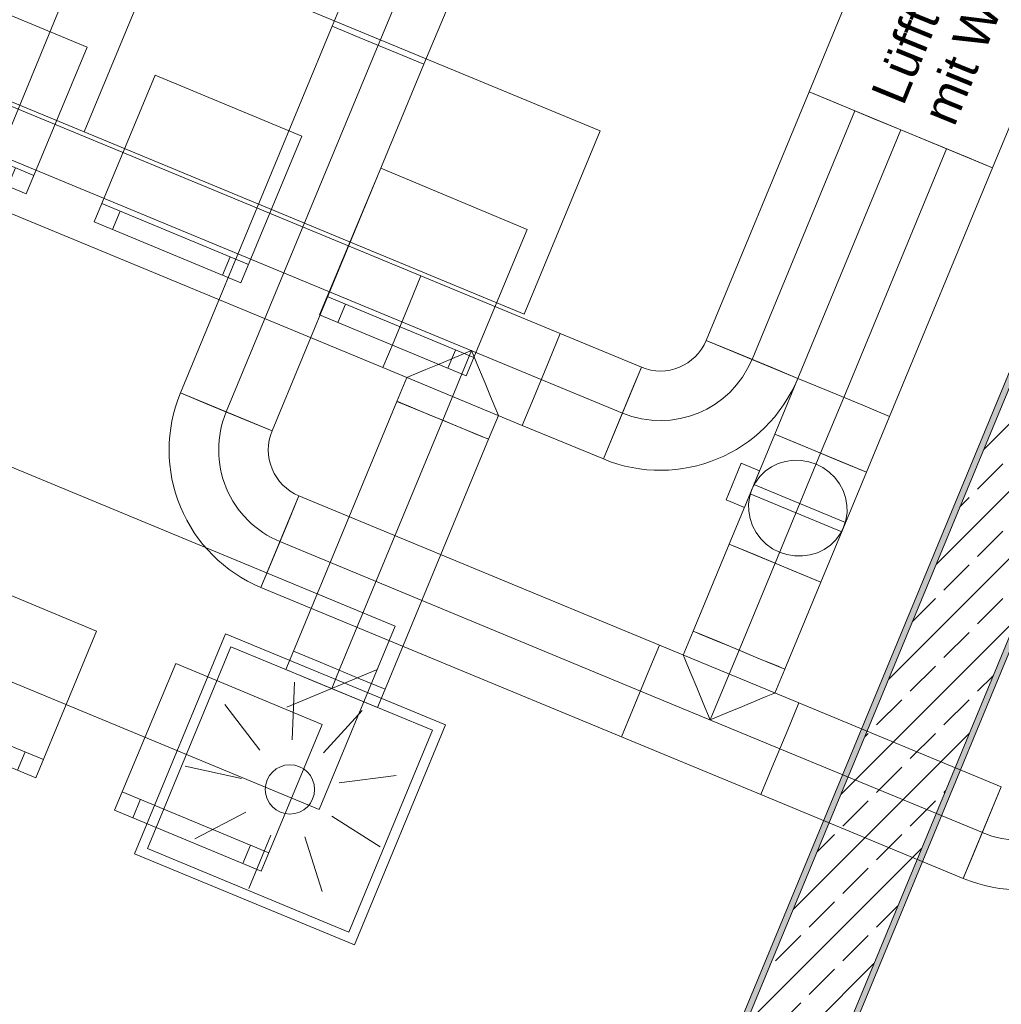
# Model space of a CAD drawing. Header units: metres. Extents: x -79 to 740, y -195 to 69.
# Tile 67 of 212: x 0.09 to 2.56, y -5.84 to -3.36. Entities that reach past the tile are written whole.
import ezdxf

# ---------------------------------------------------------------- set-up
doc = ezdxf.new("R2010")
doc.units = ezdxf.units.M
doc.header["$MEASUREMENT"] = 0
doc.linetypes.add('STRICHPUNKT2', pattern=[12.7, 6.35, -3.175, 0, -3.175])
for name, color, linetype in [('70 Lüftung', 7, 'Continuous'), ('95 Ausführungsplanung Bemaßung', 7, 'Continuous'), ('Neubau_10 Wand außen', 7, 'Continuous'), ('Neubau_50 Möblierung', 7, 'Continuous')]:
    doc.layers.add(name, color=color, linetype=linetype)
doc.styles.add('ERSTELLTER_STIL_2', font='ARIALN.TTF')
doc.styles.add('ERSTELLTER_STIL_3', font='arial.ttf')
doc.dimstyles.new('ERSTELLTER_STIL__4', dxfattribs={"dimtxt": 0.125, "dimasz": 0.095143, "dimexe": 0.18, "dimexo": 0.0625, "dimgap": 0, "dimtad": 1, "dimzin": 0, "dimdsep": 46, "dimtxsty": 'ERSTELLTER_STIL_2', "dimblk": 'ARROWHEAD_6', "dimblk1": 'ARROWHEAD_6', "dimblk2": 'ARROWHEAD_6', "dimcen": 0.09, "dimse1": 1, "dimse2": 1, "dimclrd": 7, "dimclre": 7, "dimclrt": 7, "dimazin": 0, "dimtfac": 1, "dimtdec": 4, "dimtmove": 0, "dimatfit": 3, "dimfxl": 1, "dimtolj": 1, "dimtzin": 0, "dimarcsym": 0})
doc.dimstyles.new('ERSTELLTER_STIL__9', dxfattribs={"dimtxt": 0.175, "dimasz": 0.095143, "dimexe": 0.18, "dimexo": 0.0625, "dimgap": 0, "dimtad": 1, "dimzin": 0, "dimdsep": 46, "dimtxsty": 'ERSTELLTER_STIL_2', "dimblk": 'ARROWHEAD_6', "dimblk1": 'ARROWHEAD_6', "dimblk2": 'ARROWHEAD_6', "dimcen": 0.09, "dimse1": 1, "dimse2": 1, "dimclrd": 7, "dimclre": 7, "dimclrt": 7, "dimazin": 0, "dimtfac": 1, "dimtdec": 4, "dimtmove": 0, "dimatfit": 3, "dimfxl": 1, "dimtolj": 1, "dimtzin": 0, "dimarcsym": 0})
pattern_1 = [(45, (0, 0), (-0.01767767, 0.01767767), [0, -0.025])]

# ---------------------------------------------------------------- blocks, each defined once
blk = doc.blocks.new('Stuhl 02 27[75]_1', base_point=(0.2597, -3.426))
at = {"layer": 'Neubau_50 Möblierung', "color": 8, "linetype": 'Continuous', "lineweight": 18}
for p, q in [((0.1251, -3.749), (-0.2441, -3.5951)), ((-0.198, -3.6143), (-0.2172, -3.6605)), ((0.0789, -3.7298), (0.0597, -3.7759))]:
    blk.add_line(p, q, dxfattribs=at)
at = {"layer": 'Neubau_50 Möblierung', "color": 8, "linetype": 'Continuous', "lineweight": 18, "flags": 128}
blk.add_lwpolyline([(0.2597, -3.426), (-0.1095, -3.2721), (-0.2634, -3.6413), (0.1058, -3.7952)], close=True, dxfattribs=at)
blk = doc.blocks.new('Stuhl 02 27[77]_1', base_point=(1.3684, -3.8852))
at = {"layer": 'Neubau_50 Möblierung', "color": 8, "linetype": 'Continuous', "lineweight": 18}
for p, q in [((1.2337, -4.2082), (0.8645, -4.0543)), ((0.9107, -4.0736), (0.8914, -4.1197)), ((1.1876, -4.189), (1.1683, -4.2351))]:
    blk.add_line(p, q, dxfattribs=at)
at = {"layer": 'Neubau_50 Möblierung', "color": 8, "linetype": 'Continuous', "lineweight": 18, "flags": 128}
blk.add_lwpolyline([(1.3684, -3.8852), (0.9992, -3.7313), (0.8453, -4.1005), (1.2145, -4.2544)], close=True, dxfattribs=at)
blk = doc.blocks.new('Stuhl 02 27[78]_1', base_point=(0.8002, -3.6501))
at = {"layer": 'Neubau_50 Möblierung', "color": 8, "linetype": 'Continuous', "lineweight": 18}
for p, q in [((0.6658, -3.9733), (0.2964, -3.8198)), ((0.3426, -3.839), (0.3234, -3.8851)), ((0.6196, -3.9541), (0.6004, -4.0003))]:
    blk.add_line(p, q, dxfattribs=at)
at = {"layer": 'Neubau_50 Möblierung', "color": 8, "linetype": 'Continuous', "lineweight": 18, "flags": 128}
blk.add_lwpolyline([(0.8002, -3.6501), (0.4308, -3.4966), (0.2773, -3.8659), (0.6466, -4.0195)], close=True, dxfattribs=at)
blk = doc.blocks.new('Stuhl 02 27[83]_1', base_point=(0.8518, -5.1324))
at = {"layer": 'Neubau_50 Möblierung', "color": 8, "linetype": 'Continuous', "lineweight": 18}
for p, q in [((0.7171, -5.4555), (0.3479, -5.3016)), ((0.3941, -5.3208), (0.3748, -5.367)), ((0.671, -5.4362), (0.6517, -5.4824))]:
    blk.add_line(p, q, dxfattribs=at)
at = {"layer": 'Neubau_50 Möblierung', "color": 8, "linetype": 'Continuous', "lineweight": 18, "flags": 128}
blk.add_lwpolyline([(0.8518, -5.1324), (0.4826, -4.9785), (0.3287, -5.3477), (0.6979, -5.5016)], close=True, dxfattribs=at)
blk = doc.blocks.new('Stuhl 02 27[84]_1', base_point=(0.2835, -4.8974))
at = {"layer": 'Neubau_50 Möblierung', "color": 8, "linetype": 'Continuous', "lineweight": 18}
for p, q in [((0.1492, -5.2206), (-0.2202, -5.067)), ((-0.174, -5.0862), (-0.1932, -5.1324)), ((0.103, -5.2014), (0.0838, -5.2475))]:
    blk.add_line(p, q, dxfattribs=at)
at = {"layer": 'Neubau_50 Möblierung', "color": 8, "linetype": 'Continuous', "lineweight": 18, "flags": 128}
blk.add_lwpolyline([(0.2835, -4.8974), (-0.0858, -4.7438), (-0.2394, -5.1132), (0.13, -5.2667)], close=True, dxfattribs=at)
blk = doc.blocks.new('Schultisch 27[205]_1', base_point=(0.4434, -3.1779))
at = {"layer": 'Neubau_50 Möblierung', "color": 8, "linetype": 'Continuous', "lineweight": 18, "flags": 128}
blk.add_lwpolyline([(0.4434, -3.1779), (-0.6653, -2.7187), (-0.8566, -3.1806), (0.252, -3.6398)], close=True, dxfattribs=at)
blk = doc.blocks.new('Schultisch 27[206]_1', base_point=(1.552, -3.6371))
at = {"layer": 'Neubau_50 Möblierung', "color": 8, "linetype": 'Continuous', "lineweight": 18, "flags": 128}
blk.add_lwpolyline([(1.552, -3.6371), (0.4434, -3.1779), (0.252, -3.6398), (1.3607, -4.099)], close=True, dxfattribs=at)
blk = doc.blocks.new('Schultisch 27[209]_1', base_point=(1.0354, -4.8843))
at = {"layer": 'Neubau_50 Möblierung', "color": 8, "linetype": 'Continuous', "lineweight": 18, "flags": 128}
blk.add_lwpolyline([(1.0354, -4.8843), (-0.0732, -4.4251), (-0.2646, -4.8871), (0.8441, -5.3463)], close=True, dxfattribs=at)
blk = doc.blocks.new('Schultisch 27[212]_1', base_point=(0.5188, -6.1316))
at = {"layer": 'Neubau_50 Möblierung', "color": 8, "linetype": 'Continuous', "lineweight": 18, "flags": 128}
blk.add_lwpolyline([(0.5188, -6.1316), (-0.5899, -5.6724), (-0.7812, -6.1343), (0.3275, -6.5935)], close=True, dxfattribs=at)
blk = doc.blocks.new('*D660')
at = {"layer": '95 Ausführungsplanung Bemaßung', "color": 7, "linetype": 'Continuous', "lineweight": 9}
for p, q in [((-8.1158, -6.9947), (-8.0439, -6.8212)), ((-8.1492, -6.8792), (-8.0798, -6.908)), ((-8.0144, -6.8809), (-8.1453, -6.9351)), ((-8.0798, -6.908), (8.1315, -13.6229)), ((8.0955, -13.7097), (8.1674, -13.5362)), ((8.066, -13.65), (8.1969, -13.5958)), ((8.1315, -13.6229), (8.2009, -13.6517))]:
    blk.add_line(p, q, dxfattribs=at)
at = {"layer": '95 Ausführungsplanung Bemaßung', "color": 7, "lineweight": 9, "insert": (-0.2449, -10.1595), "char_height": 0.175, "attachment_point": 7, "rotation": 337.5, "style": 'ERSTELLTER_STIL_2'}
blk.add_mtext('\\A1;{\\pql;\\fArial Narrow|b0|i0|c0|p0;\\W1.000000;17,54\\fArial Narrow|b0|i0|c0|p0;\\W1.000000;\\A1{\\H.66x;\\S5^  ;}}', dxfattribs=at)
blk = doc.blocks.new('ARROWHEAD_6')
at = {"color": 0, "linetype": 'Continuous', "lineweight": 0}
for p, q in [((-0.5, -0.5), (0.5, 0.5)), ((0, 0), (-1, 0))]:
    blk.add_line(p, q, dxfattribs=at)
blk = doc.blocks.new('*D679')
at = {"layer": '95 Ausführungsplanung Bemaßung', "color": 7, "linetype": 'Continuous', "lineweight": 9}
for p, q in [((-7.9627, -6.6252), (-7.8908, -6.4517)), ((-7.9962, -6.5097), (-7.9268, -6.5384)), ((-7.8613, -6.5113), (-7.9922, -6.5655)), ((-7.9268, -6.5384), (-7.6986, -6.6329)), ((-7.7345, -6.7197), (-7.6626, -6.5462)), ((-7.6331, -6.6058), (-7.764, -6.66)), ((-7.6986, -6.6329), (8.0563, -13.1588))]:
    blk.add_line(p, q, dxfattribs=at)
at = {"layer": '95 Ausführungsplanung Bemaßung', "color": 7, "lineweight": 9, "insert": (-8.2395, -6.3794), "char_height": 0.175, "attachment_point": 7, "rotation": 337.5, "style": 'ERSTELLTER_STIL_2'}
blk.add_mtext('\\A1;{\\pql;\\fArial Narrow|b0|i0|c0|p0;\\W1.000000;24\\fArial Narrow|b0|i0|c0|p0;\\W1.000000;\\A1{\\H.66x;\\S5^  ;}}', dxfattribs=at)
blk = doc.blocks.new('*D680')
at = {"layer": '95 Ausführungsplanung Bemaßung', "color": 7, "linetype": 'Continuous', "lineweight": 9}
for p, q in [((-7.6331, -6.6058), (-7.764, -6.66)), ((-7.6986, -6.6329), (8.0563, -13.1588)), ((8.0204, -13.2456), (8.0923, -13.0721)), ((8.1218, -13.1317), (7.9909, -13.1859))]:
    blk.add_line(p, q, dxfattribs=at)
at = {"layer": '95 Ausführungsplanung Bemaßung', "color": 7, "lineweight": 9, "char_height": 0.175, "attachment_point": 7, "rotation": 337.5, "style": 'ERSTELLTER_STIL_2'}
for s, insert in [('\\A1;{\\pql;\\fArial Narrow|b0|i0|c0|p0;\\W1.000000;17,05\\fArial Narrow|b0|i0|c0|p0;\\W1.000000;\\A1{\\H.66x;\\S5^  ;}}', (-0.0919, -9.7899)), ('\\A1;{\\pql;\\fArial Narrow|b0|i0|c0|p0;\\W1.000000;24\\fArial Narrow|b0|i0|c0|p0;\\W1.000000;\\A1{\\H.66x;\\S5^  ;}}', (7.7436, -12.9998))]:
    blk.add_mtext(s, dxfattribs=dict(at, insert=insert))
blk = doc.blocks.new('*D685')
at = {"layer": '95 Ausführungsplanung Bemaßung', "color": 7, "linetype": 'Continuous', "lineweight": 9}
for p, q in [((10.4947, -11.712), (14.3782, -2.3365)), ((10.4676, -11.6466), (10.5218, -11.7774)), ((10.5815, -11.7479), (10.408, -11.6761)), ((10.404, -11.9309), (10.4947, -11.712)), ((10.3769, -11.8655), (10.4311, -11.9964))]:
    blk.add_line(p, q, dxfattribs=at)
blk = doc.blocks.new('*D691')
at = {"layer": '95 Ausführungsplanung Bemaßung', "color": 7, "linetype": 'Continuous', "lineweight": 9}
for p, q in [((11.039, -9.3527), (12.9563, -4.724)), ((11.0119, -9.2873), (11.0661, -9.4181)), ((11.1258, -9.3886), (10.9523, -9.3168)), ((10.0345, -11.7779), (11.039, -9.3527)), ((10.0074, -11.7124), (10.0616, -11.8433))]:
    blk.add_line(p, q, dxfattribs=at)
at = {"layer": '95 Ausführungsplanung Bemaßung', "color": 7, "lineweight": 9, "char_height": 0.175, "attachment_point": 7, "rotation": 67.5, "style": 'ERSTELLTER_STIL_2'}
for s, insert in [('\\A1;{\\pql;\\fArial Narrow|b0|i0|c0|p0;\\W1.000000;2,62\\fArial Narrow|b0|i0|c0|p0;\\W1.000000;\\A1{\\H.66x;\\S5^  ;}}', (10.4524, -10.784)), ('\\A1;{\\pql;\\fArial Narrow|b0|i0|c0|p0;\\W1.000000;24}', (10.0213, -11.7182))]:
    blk.add_mtext(s, dxfattribs=dict(at, insert=insert))
blk = doc.blocks.new('*D700')
at = {"layer": '95 Ausführungsplanung Bemaßung', "color": 7, "linetype": 'Continuous', "lineweight": 9}
for p, q in [((-8.9035, -4.1933), (-8.8117, -3.9715)), ((-8.9306, -4.1278), (-8.8764, -4.2587)), ((-8.8168, -4.2292), (-8.9903, -4.1573)), ((-8.998, -4.4215), (-8.9035, -4.1933)), ((-9.0251, -4.356), (-8.9709, -4.4869)), ((-8.9113, -4.4574), (-9.0848, -4.3855)), ((-9.0268, -4.4909), (-8.998, -4.4215))]:
    blk.add_line(p, q, dxfattribs=at)
at = {"layer": '95 Ausführungsplanung Bemaßung', "color": 7, "lineweight": 9, "insert": (-9.1571, -4.7342), "char_height": 0.175, "attachment_point": 7, "rotation": 67.5, "style": 'ERSTELLTER_STIL_2'}
blk.add_mtext('\\A1;{\\pql;\\fArial Narrow|b0|i0|c0|p0;\\W1.000000;24\\fArial Narrow|b0|i0|c0|p0;\\W1.000000;\\A1{\\H.66x;\\S5^  ;}}', dxfattribs=at)
blk = doc.blocks.new('*D701')
at = {"layer": '95 Ausführungsplanung Bemaßung', "color": 7, "linetype": 'Continuous', "lineweight": 9}
for p, q in [((-8.8117, -3.9715), (-4.9225, 5.4179)), ((-8.8388, -3.9061), (-8.7846, -4.037)), ((-8.7249, -4.0075), (-8.8984, -3.9356)), ((-8.9035, -4.1933), (-8.8117, -3.9715)), ((-8.9306, -4.1278), (-8.8764, -4.2587))]:
    blk.add_line(p, q, dxfattribs=at)
blk = doc.blocks.new('*D702')
at = {"layer": '95 Ausführungsplanung Bemaßung', "color": 7, "linetype": 'Continuous', "lineweight": 9}
for p, q in [((-4.9225, 5.4179), (-4.8375, 5.623)), ((-4.9496, 5.4833), (-4.8954, 5.3524)), ((-8.8117, -3.9715), (-4.9225, 5.4179)), ((-8.8388, -3.9061), (-8.7846, -4.037))]:
    blk.add_line(p, q, dxfattribs=at)
at = {"layer": '95 Ausführungsplanung Bemaßung', "color": 7, "lineweight": 9, "char_height": 0.175, "attachment_point": 7, "rotation": 67.5, "style": 'ERSTELLTER_STIL_2'}
for s, insert in [('\\A1;{\\pql;\\fArial Narrow|b0|i0|c0|p0;\\W1.000000;22}', (-5.0602, 5.1768)), ('\\A1;{\\pql;\\fArial Narrow|b0|i0|c0|p0;\\W1.000000;10,16\\fArial Narrow|b0|i0|c0|p0;\\W1.000000;\\A1{\\H.66x;\\S5^  ;}}', (-6.973, 0.4524)), ('\\A1;{\\pql;\\fArial Narrow|b0|i0|c0|p0;\\W1.000000;24}', (-8.8249, -3.9119))]:
    blk.add_mtext(s, dxfattribs=dict(at, insert=insert))
blk = doc.blocks.new('*D713')
at = {"layer": '95 Ausführungsplanung Bemaßung', "color": 7, "linetype": 'Continuous', "lineweight": 9}
for p, q in [((-8.534, -4.3463), (-8.4421, -4.1246)), ((-8.5611, -4.2809), (-8.5069, -4.4118)), ((-8.4472, -4.3823), (-8.6207, -4.3104)), ((-8.6285, -4.5745), (-8.534, -4.3463)), ((-8.6556, -4.5091), (-8.6014, -4.64)), ((-8.5418, -4.6105), (-8.7152, -4.5386)), ((-8.6572, -4.6439), (-8.6285, -4.5745))]:
    blk.add_line(p, q, dxfattribs=at)
at = {"layer": '95 Ausführungsplanung Bemaßung', "color": 7, "lineweight": 9, "insert": (-8.7876, -4.8872), "char_height": 0.175, "attachment_point": 7, "rotation": 67.5, "style": 'ERSTELLTER_STIL_2'}
blk.add_mtext('\\A1;{\\pql;\\fArial Narrow|b0|i0|c0|p0;\\W1.000000;24\\fArial Narrow|b0|i0|c0|p0;\\W1.000000;\\A1{\\H.66x;\\S5^  ;}}', dxfattribs=at)
blk = doc.blocks.new('*D714')
at = {"layer": '95 Ausführungsplanung Bemaßung', "color": 7, "linetype": 'Continuous', "lineweight": 9}
for p, q in [((-8.4692, -4.0592), (-8.415, -4.19)), ((-8.534, -4.3463), (-8.4421, -4.1246)), ((-8.5611, -4.2809), (-8.5069, -4.4118))]:
    blk.add_line(p, q, dxfattribs=at)
blk = doc.blocks.new('*D715')
at = {"layer": '95 Ausführungsplanung Bemaßung', "color": 7, "linetype": 'Continuous', "lineweight": 9}
for p, q in [((-7.4647, -1.634), (-7.4105, -1.7648)), ((-8.4421, -4.1246), (-7.4376, -1.6994)), ((-8.4692, -4.0592), (-8.415, -4.19)), ((-8.3554, -4.1605), (-8.5289, -4.0887)), ((-8.534, -4.3463), (-8.4421, -4.1246))]:
    blk.add_line(p, q, dxfattribs=at)
at = {"layer": '95 Ausführungsplanung Bemaßung', "color": 7, "lineweight": 9, "char_height": 0.175, "attachment_point": 7, "rotation": 67.5, "style": 'ERSTELLTER_STIL_2'}
for s, insert in [('\\A1;{\\pql;\\fArial Narrow|b0|i0|c0|p0;\\W1.000000;2,62\\fArial Narrow|b0|i0|c0|p0;\\W1.000000;\\A1{\\H.66x;\\S5^  ;}}', (-8.0243, -3.1307)), ('\\A1;{\\pql;\\fArial Narrow|b0|i0|c0|p0;\\W1.000000;24}', (-8.4553, -4.0649))]:
    blk.add_mtext(s, dxfattribs=dict(at, insert=insert))
blk = doc.blocks.new('*D772')
at = {"layer": '95 Ausführungsplanung Bemaßung', "color": 7, "linetype": 'Continuous', "lineweight": 9}
for p, q in [((2.8133, 26.0534), (2.7591, 26.1842)), ((2.7862, 26.1188), (2.815, 26.1882)), ((2.873, 26.0829), (2.6995, 26.1548)), ((-9.7372, -4.1153), (2.7862, 26.1188)), ((-9.7643, -4.0499), (-9.7101, -4.1807)), ((-9.6504, -4.1512), (-9.8239, -4.0794)), ((-9.7659, -4.1847), (-9.7372, -4.1153))]:
    blk.add_line(p, q, dxfattribs=at)
at = {"layer": '95 Ausführungsplanung Bemaßung', "color": 7, "lineweight": 9, "insert": (-3.5814, 10.731), "char_height": 0.175, "attachment_point": 7, "rotation": 67.5, "style": 'ERSTELLTER_STIL_2'}
blk.add_mtext('\\A1;{\\pql;\\fArial Narrow|b0|i0|c0|p0;\\W1.000000;32,72\\fArial Narrow|b0|i0|c0|p0;\\W1.000000;\\A1{\\H.66x;\\S5^  ;}}', dxfattribs=at)
blk = doc.blocks.new('*D816')
at = {"layer": '95 Ausführungsplanung Bemaßung', "color": 7, "linetype": 'Continuous', "lineweight": 9}
for p, q in [((-5.2883, -4.7992), (-5.4191, -4.8534)), ((-5.3537, -4.8263), (-5.132, -4.9181)), ((-5.1679, -5.0048), (-5.096, -4.8314)), ((-5.0665, -4.891), (-5.1974, -4.9452)), ((-5.132, -4.9181), (1.2289, -7.5529))]:
    blk.add_line(p, q, dxfattribs=at)
blk = doc.blocks.new('*D817')
at = {"layer": '95 Ausführungsplanung Bemaßung', "color": 7, "linetype": 'Continuous', "lineweight": 9}
for p, q in [((-5.0665, -4.891), (-5.1974, -4.9452)), ((-5.132, -4.9181), (1.2289, -7.5529)), ((1.2944, -7.5258), (1.1635, -7.58)), ((1.2289, -7.5529), (1.4507, -7.6447))]:
    blk.add_line(p, q, dxfattribs=at)
at = {"layer": '95 Ausführungsplanung Bemaßung', "color": 7, "lineweight": 9, "char_height": 0.125, "attachment_point": 7, "rotation": 337.5, "style": 'ERSTELLTER_STIL_2'}
for s, insert in [('\\A1;{\\pql;\\fArial Narrow|b0|i0|c0|p0;\\W1.000000;6,88\\fArial Narrow|b0|i0|c0|p0;\\W1.000000;\\A1{\\H.66x;\\S5^  ;}}', (-2.1077, -6.1752)), ('\\A1;{\\pql;\\fArial Narrow|b0|i0|c0|p0;\\W1.000000;24}', (1.0435, -7.449))]:
    blk.add_mtext(s, dxfattribs=dict(at, insert=insert))
blk = doc.blocks.new('*D818')
at = {"layer": '95 Ausführungsplanung Bemaßung', "color": 7, "linetype": 'Continuous', "lineweight": 9}
for p, q in [((-5.132, -4.9181), (1.2289, -7.5529)), ((1.193, -7.6396), (1.2649, -7.4661)), ((1.2944, -7.5258), (1.1635, -7.58)), ((1.2289, -7.5529), (1.4507, -7.6447)), ((1.4147, -7.7315), (1.4866, -7.558)), ((1.5161, -7.6176), (1.3853, -7.6718)), ((1.4507, -7.6447), (7.8116, -10.2795))]:
    blk.add_line(p, q, dxfattribs=at)
blk = doc.blocks.new('*D819')
at = {"layer": '95 Ausführungsplanung Bemaßung', "color": 7, "linetype": 'Continuous', "lineweight": 9}
for p, q in [((1.5161, -7.6176), (1.3853, -7.6718)), ((1.4507, -7.6447), (7.8116, -10.2795)), ((7.877, -10.2524), (7.7462, -10.3066))]:
    blk.add_line(p, q, dxfattribs=at)
at = {"layer": '95 Ausführungsplanung Bemaßung', "color": 7, "lineweight": 9, "char_height": 0.125, "attachment_point": 7, "rotation": 337.5, "style": 'ERSTELLTER_STIL_2'}
for s, insert in [('\\A1;{\\pql;\\fArial Narrow|b0|i0|c0|p0;\\W1.000000;6,88\\fArial Narrow|b0|i0|c0|p0;\\W1.000000;\\A1{\\H.66x;\\S5^  ;}}', (4.4749, -8.9018)), ('\\A1;{\\pql;\\fArial Narrow|b0|i0|c0|p0;\\W1.000000;24}', (7.6262, -10.1756))]:
    blk.add_mtext(s, dxfattribs=dict(at, insert=insert))
blk = doc.blocks.new('*D835')
at = {"layer": '95 Ausführungsplanung Bemaßung', "color": 7, "linetype": 'Continuous', "lineweight": 9}
for p, q in [((6.5781, 1.1), (6.5239, 1.2309)), ((6.551, 1.1655), (6.4592, 0.9437)), ((6.4863, 0.8783), (6.4321, 1.0092)), ((6.3724, 0.9797), (6.5459, 0.9078)), ((6.4592, 0.9437), (2.485, -8.6508))]:
    blk.add_line(p, q, dxfattribs=at)
blk = doc.blocks.new('*D836')
at = {"layer": '95 Ausführungsplanung Bemaßung', "color": 7, "linetype": 'Continuous', "lineweight": 9}
for p, q in [((6.4863, 0.8783), (6.4321, 1.0092)), ((6.4592, 0.9437), (2.485, -8.6508)), ((2.5121, -8.7162), (2.4579, -8.5853))]:
    blk.add_line(p, q, dxfattribs=at)
at = {"layer": '95 Ausführungsplanung Bemaßung', "color": 7, "lineweight": 9, "char_height": 0.125, "attachment_point": 7, "rotation": 67.5, "style": 'ERSTELLTER_STIL_2'}
for s, insert in [('\\A1;{\\pql;\\fArial Narrow|b0|i0|c0|p0;\\W1.000000;10,38\\fArial Narrow|b0|i0|c0|p0;\\W1.000000;\\A1{\\H.66x;\\S5^  ;}}', (4.3964, -4.0469)), ('\\A1;{\\pql;\\fArial Narrow|b0|i0|c0|p0;\\W1.000000;24}', (2.4811, -8.5949))]:
    blk.add_mtext(s, dxfattribs=dict(at, insert=insert))
blk = doc.blocks.new('*D837')
at = {"layer": '95 Ausführungsplanung Bemaßung', "color": 7, "linetype": 'Continuous', "lineweight": 9}
for p, q in [((6.4592, 0.9437), (2.485, -8.6508)), ((2.5121, -8.7162), (2.4579, -8.5853)), ((2.3983, -8.6148), (2.5717, -8.6867)), ((2.485, -8.6508), (2.3932, -8.8725)), ((2.4203, -8.9379), (2.3661, -8.8071))]:
    blk.add_line(p, q, dxfattribs=at)
blk = doc.blocks.new('*D841')
at = {"layer": '95 Ausführungsplanung Bemaßung', "color": 7, "linetype": 'Continuous', "lineweight": 9}
for p, q in [((2.5917, 2.5999), (2.6459, 2.469)), ((-1.3554, -7.06), (2.6188, 2.5345)), ((-1.3825, -6.9946), (-1.3283, -7.1254)), ((-1.2686, -7.096), (-1.4421, -7.0241)), ((-1.4472, -7.2818), (-1.3554, -7.06))]:
    blk.add_line(p, q, dxfattribs=at)
at = {"layer": '95 Ausführungsplanung Bemaßung', "color": 7, "lineweight": 9, "char_height": 0.125, "attachment_point": 7, "rotation": 67.5, "style": 'ERSTELLTER_STIL_2'}
for s, insert in [('\\A1;{\\pql;\\fArial Narrow|b0|i0|c0|p0;\\W1.000000;24}', (2.5149, 2.3491)), ('\\A1;{\\pql;\\fArial Narrow|b0|i0|c0|p0;\\W1.000000;10,38\\fArial Narrow|b0|i0|c0|p0;\\W1.000000;\\A1{\\H.66x;\\S5^  ;}}', (0.556, -2.4562)), ('\\A1;{\\pql;\\fArial Narrow|b0|i0|c0|p0;\\W1.000000;24}', (-1.3593, -7.0042))]:
    blk.add_mtext(s, dxfattribs=dict(at, insert=insert))
blk = doc.blocks.new('*D842')
at = {"layer": '95 Ausführungsplanung Bemaßung', "color": 7, "linetype": 'Continuous', "lineweight": 9}
for p, q in [((2.6835, 2.8216), (2.7377, 2.6908)), ((2.6188, 2.5345), (2.7106, 2.7562)), ((2.5917, 2.5999), (2.6459, 2.469)), ((2.7055, 2.4985), (2.532, 2.5704)), ((-1.3554, -7.06), (2.6188, 2.5345))]:
    blk.add_line(p, q, dxfattribs=at)

msp = doc.modelspace()

# ---------------------------------------------------------------- hatches: boundary and pattern name
at = {"layer": 'Neubau_10 Wand außen', "linetype": 'Continuous', "lineweight": 0, "true_color": 0x000000}
h = msp.add_hatch(dxfattribs=at)
h.set_pattern_fill('Gips_0001', color=18, style=0, pattern_type=2)
h.set_pattern_definition(pattern_1)
h.paths.add_polyline_path([(4.9793, 1.5405), (1.0166, -8.0263), (1.0305, -8.032), (4.9932, 1.5347)])
h = msp.add_hatch(dxfattribs=at)
h.set_pattern_fill('Beton_Stahlbeton_0001', color=18, style=0, pattern_type=2)
h.set_pattern_definition([(45, (0, 0), (-0.0848528, 0.0848528), []), (45, (-0.04243, 0.04243), (-0.0848528, 0.0848528), [0.09, -0.03])])
h.paths.add_polyline_path([(4.9932, 1.5347), (1.0305, -8.032), (1.2522, -8.1239), (5.2149, 1.4429)])
h = msp.add_hatch(dxfattribs=at)
h.set_pattern_fill('Gips_0001', color=18, style=0, pattern_type=2)
h.set_pattern_definition(pattern_1)
h.paths.add_polyline_path([(1.2661, -8.1296), (5.2287, 1.4371), (5.2149, 1.4429), (1.2522, -8.1239)])

# ---------------------------------------------------------------- linework, layer by layer
at = {"layer": '70 Lüftung', "color": 36, "linetype": 'Continuous', "lineweight": 18, "true_color": 0x7e4100}
for p, q in [((2.8354, 1.3541), (0.8772, -3.3733)), ((1.1082, -3.469), (3.0663, 1.2584)), ((0.8772, -3.3733), (0.4945, -4.2972)), ((0.8772, -3.3733), (0.9449, -3.4014)), ((0.8772, -3.3733), (0.9449, -3.4014)), ((0.9449, -3.4014), (1.0405, -3.441)), ((0.9449, -3.4014), (1.0405, -3.441)), ((1.0405, -3.441), (1.1082, -3.469)), ((1.0405, -3.441), (1.1082, -3.469)), ((0.7255, -4.3929), (1.1082, -3.469)), ((2.3096, -3.6343), (2.0503, -4.2605)), ((2.3096, -3.6343), (2.3773, -3.6623)), ((2.3773, -3.6623), (2.4729, -3.7019)), ((2.4729, -3.7019), (2.5406, -3.73)), ((2.2812, -4.3561), (2.5406, -3.73)), ((2.0503, -4.2605), (1.9921, -4.4009)), ((2.0503, -4.2605), (2.1179, -4.2885)), ((2.1179, -4.2885), (2.0503, -4.2605)), ((2.1179, -4.2885), (2.2136, -4.3281)), ((2.2136, -4.3281), (2.1179, -4.2885)), ((0.7255, -4.3929), (0.4945, -4.2972)), ((0.4945, -4.2972), (0.5622, -4.3252)), ((0.5622, -4.3252), (0.6579, -4.3649)), ((2.2136, -4.3281), (2.2812, -4.3561)), ((2.2812, -4.3561), (2.2136, -4.3281)), ((0.6579, -4.3649), (0.7255, -4.3929)), ((2.2231, -4.4966), (2.2812, -4.3561)), ((2.0597, -4.4289), (1.9921, -4.4009)), ((2.1554, -4.4686), (2.0597, -4.4289)), ((2.2231, -4.4966), (2.1554, -4.4686)), ((0.7932, -4.5562), (0.6975, -4.7872)), ((0.7651, -4.6239), (0.7932, -4.5562)), ((1.7015, -4.9325), (0.7932, -4.5562)), ((0.7255, -4.7195), (0.7651, -4.6239)), ((1.8773, -4.6781), (1.7865, -4.8973)), ((1.8773, -4.6781), (1.9449, -4.7061)), ((1.9449, -4.7061), (2.0406, -4.7457)), ((0.6975, -4.7872), (0.7255, -4.7195)), ((2.0406, -4.7457), (2.1082, -4.7738)), ((2.0174, -4.993), (2.1082, -4.7738)), ((0.6975, -4.7872), (1.6059, -5.1634)), ((1.7616, -4.9574), (1.7865, -4.8973)), ((1.7904, -4.8989), (1.7865, -4.8973)), ((1.7865, -4.8973), (1.8541, -4.9253)), ((1.8019, -4.9037), (1.7904, -4.8989)), ((1.8203, -4.9113), (1.8019, -4.9037)), ((1.7015, -4.9325), (1.6735, -5.0001)), ((1.6735, -5.0001), (1.7015, -4.9325)), ((2.0526, -5.0779), (1.7015, -4.9325)), ((1.8442, -4.9212), (1.8203, -4.9113)), ((1.8721, -4.9328), (1.8442, -4.9212)), ((1.8541, -4.9253), (1.9498, -4.9649)), ((1.902, -4.9451), (1.8721, -4.9328)), ((1.7639, -4.9629), (1.7616, -4.9574)), ((1.9318, -4.9575), (1.902, -4.9451)), ((1.9597, -4.9691), (1.9318, -4.9575)), ((1.7707, -4.9792), (1.7639, -4.9629)), ((1.7814, -5.0052), (1.7707, -4.9792)), ((1.9498, -4.9649), (2.0174, -4.993)), ((1.9836, -4.979), (1.9597, -4.9691)), ((2.002, -4.9866), (1.9836, -4.979)), ((1.6735, -5.0001), (1.6339, -5.0958)), ((1.6339, -5.0958), (1.6735, -5.0001)), ((1.7954, -5.039), (1.7814, -5.0052)), ((1.9926, -5.053), (2.0174, -4.993)), ((2.0135, -4.9913), (2.002, -4.9866)), ((2.0174, -4.993), (2.0135, -4.9913)), ((1.8117, -5.0784), (1.7954, -5.039)), ((1.987, -5.0553), (1.9707, -5.0621)), ((1.9926, -5.053), (1.987, -5.0553)), ((1.8292, -5.1207), (1.8117, -5.0784)), ((1.9447, -5.0728), (1.9109, -5.0868)), ((1.9707, -5.0621), (1.9447, -5.0728)), ((2.0526, -5.0779), (2.0246, -5.1455)), ((2.0246, -5.1455), (2.0526, -5.0779)), ((2.5629, -5.2893), (2.0526, -5.0779)), ((1.6339, -5.0958), (1.6059, -5.1634)), ((1.6059, -5.1634), (1.6339, -5.0958)), ((1.8715, -5.1032), (1.8292, -5.1207)), ((1.9109, -5.0868), (1.8715, -5.1032)), ((2.0246, -5.1455), (1.985, -5.2412)), ((1.985, -5.2412), (2.0246, -5.1455)), ((1.6059, -5.1634), (1.957, -5.3089)), ((1.985, -5.2412), (1.957, -5.3089)), ((1.957, -5.3089), (1.985, -5.2412)), ((2.5629, -5.2893), (2.4672, -5.5202)), ((2.5349, -5.3569), (2.5629, -5.2893)), ((1.957, -5.3089), (2.4672, -5.5202)), ((2.4952, -5.4526), (2.5349, -5.3569)), ((2.4672, -5.5202), (2.4952, -5.4526))]:
    msp.add_line(p, q, dxfattribs=at)
at = {"layer": '70 Lüftung', "color": 36, "linetype": 'STRICHPUNKT2', "lineweight": 18, "true_color": 0x7e4100}
for p, q in [((2.9509, 1.3062), (0.9927, -3.4212)), ((0.9927, -3.4212), (0.61, -4.3451)), ((2.4251, -3.6821), (2.1658, -4.3083)), ((2.1076, -4.4488), (2.1658, -4.3083)), ((0.7453, -4.6717), (1.6537, -5.048)), ((1.9928, -4.7259), (1.902, -4.9451)), ((1.8292, -5.1207), (1.902, -4.9451)), ((1.6537, -5.048), (2.0048, -5.1934)), ((2.0048, -5.1934), (2.5151, -5.4047))]:
    msp.add_line(p, q, dxfattribs=at)
at = {"layer": '70 Lüftung', "color": 7, "linetype": 'Continuous', "lineweight": 13}
for p, q in [((2.4613, -2.6147), (2.0787, -3.5386)), ((2.5406, -3.73), (2.9233, -2.8061)), ((2.0787, -3.5386), (2.5406, -3.73))]:
    msp.add_line(p, q, dxfattribs=at)
at = {"layer": '70 Lüftung', "color": 2, "linetype": 'Continuous', "lineweight": 18}
for p, q in [((1.1006, -4.0024), (-0.666, -3.2706)), ((-0.7617, -3.5016), (1.0049, -4.2333)), ((2.0787, -3.5386), (1.8193, -4.1648)), ((2.0787, -3.5386), (2.1463, -3.5666)), ((2.1463, -3.5666), (2.242, -3.6063)), ((2.242, -3.6063), (2.3096, -3.6343)), ((2.0503, -4.2605), (2.3096, -3.6343)), ((1.1006, -4.0024), (1.0726, -4.07)), ((1.0726, -4.07), (1.1006, -4.0024)), ((1.4517, -4.1478), (1.1006, -4.0024)), ((1.0726, -4.07), (1.0329, -4.1657)), ((1.0329, -4.1657), (1.0726, -4.07)), ((1.0329, -4.1657), (1.0049, -4.2333)), ((1.0049, -4.2333), (1.0329, -4.1657)), ((1.4517, -4.1478), (1.4236, -4.2154)), ((1.4236, -4.2154), (1.4517, -4.1478)), ((1.656, -4.2324), (1.4517, -4.1478)), ((1.8193, -4.1648), (2.0503, -4.2605)), ((1.8193, -4.1648), (1.8869, -4.1928)), ((1.2283, -4.1906), (1.186, -4.2081)), ((1.2458, -4.2328), (1.2283, -4.1906)), ((1.186, -4.2081), (1.1466, -4.2244)), ((1.4236, -4.2154), (1.384, -4.3111)), ((1.384, -4.3111), (1.4236, -4.2154)), ((1.8869, -4.1928), (1.9826, -4.2324)), ((1.0049, -4.2333), (1.356, -4.3788)), ((1.1128, -4.2384), (1.0868, -4.2492)), ((1.1466, -4.2244), (1.1128, -4.2384)), ((1.2621, -4.2722), (1.2458, -4.2328)), ((1.656, -4.2324), (1.5603, -4.4634)), ((1.628, -4.3001), (1.656, -4.2324)), ((1.9826, -4.2324), (2.0503, -4.2605)), ((1.0401, -4.3183), (1.065, -4.2582)), ((1.0705, -4.2559), (1.065, -4.2582)), ((1.0868, -4.2492), (1.0705, -4.2559)), ((1.2761, -4.3061), (1.2621, -4.2722)), ((1.2869, -4.332), (1.2761, -4.3061)), ((1.384, -4.3111), (1.356, -4.3788)), ((1.356, -4.3788), (1.384, -4.3111)), ((1.5883, -4.3958), (1.628, -4.3001)), ((1.0401, -4.3183), (0.7794, -4.9477)), ((1.044, -4.3199), (1.0401, -4.3183)), ((1.0401, -4.3183), (1.1077, -4.3463)), ((1.0556, -4.3247), (1.044, -4.3199)), ((1.0739, -4.3323), (1.0556, -4.3247)), ((1.0978, -4.3422), (1.0739, -4.3323)), ((1.2936, -4.3483), (1.2869, -4.332)), ((1.1257, -4.3537), (1.0978, -4.3422)), ((1.1077, -4.3463), (1.2034, -4.3859)), ((1.1556, -4.3661), (1.1257, -4.3537)), ((1.2711, -4.4139), (1.2959, -4.3539)), ((1.2959, -4.3539), (1.2936, -4.3483)), ((1.1855, -4.3785), (1.1556, -4.3661)), ((1.2133, -4.39), (1.1855, -4.3785)), ((1.2034, -4.3859), (1.2711, -4.4139)), ((1.356, -4.3788), (1.5603, -4.4634)), ((1.0104, -5.0433), (1.2711, -4.4139)), ((1.2372, -4.3999), (1.2133, -4.39)), ((1.2556, -4.4075), (1.2372, -4.3999)), ((1.2671, -4.4123), (1.2556, -4.4075)), ((1.2711, -4.4139), (1.2671, -4.4123)), ((1.5603, -4.4634), (1.5883, -4.3958)), ((0.7794, -4.9477), (0.847, -4.9757)), ((0.847, -4.9757), (0.9427, -5.0153)), ((0.9427, -5.0153), (1.0104, -5.0433))]:
    msp.add_line(p, q, dxfattribs=at)
at = {"layer": '70 Lüftung', "color": 2, "linetype": 'STRICHPUNKT2', "lineweight": 18}
for p, q in [((-0.7138, -3.3861), (1.0527, -4.1179)), ((2.1941, -3.5865), (1.9348, -4.2126)), ((1.0527, -4.1179), (1.4038, -4.2633)), ((1.2283, -4.1906), (1.1556, -4.3661)), ((1.4038, -4.2633), (1.6081, -4.3479)), ((1.1556, -4.3661), (0.8949, -4.9955))]:
    msp.add_line(p, q, dxfattribs=at)
at = {"layer": '70 Lüftung', "color": 253, "linetype": 'Continuous', "lineweight": 18, "true_color": 0xaaaaaa}
for p, q in [((1.9921, -4.4009), (1.9393, -4.5284)), ((2.2231, -4.4966), (1.9921, -4.4009)), ((1.8694, -4.5666), (1.9076, -4.4742)), ((1.9076, -4.4742), (1.9538, -4.4933)), ((1.9837, -4.4835), (1.9681, -4.4944)), ((2.001, -4.4751), (1.9837, -4.4835)), ((2.0194, -4.4695), (2.001, -4.4751)), ((2.0387, -4.4668), (2.0194, -4.4695)), ((2.0582, -4.4671), (2.0387, -4.4668)), ((2.0775, -4.4704), (2.0582, -4.4671)), ((2.0961, -4.4765), (2.0775, -4.4704)), ((2.1136, -4.4853), (2.0961, -4.4765)), ((2.1295, -4.4967), (2.1136, -4.4853)), ((1.9155, -4.5857), (1.9538, -4.4933)), ((1.9545, -4.5076), (1.9433, -4.5227)), ((1.9681, -4.4944), (1.9545, -4.5076)), ((2.1435, -4.5103), (2.1295, -4.4967)), ((2.1552, -4.5258), (2.1435, -4.5103)), ((2.2231, -4.4966), (2.1702, -4.6241)), ((1.9393, -4.5284), (1.8773, -4.6781)), ((1.9327, -4.5443), (1.9367, -4.5347)), ((1.9433, -4.5227), (1.9347, -4.5395)), ((1.9367, -4.5347), (1.9395, -4.528)), ((2.1704, -4.6236), (1.9395, -4.528)), ((2.1643, -4.5428), (2.1552, -4.5258)), ((1.9289, -4.5574), (1.9261, -4.5761)), ((1.9347, -4.5395), (1.9289, -4.5574)), ((1.9299, -4.5511), (1.9327, -4.5443)), ((1.9299, -4.5511), (2.1609, -4.6467)), ((2.1706, -4.5609), (2.1643, -4.5428)), ((2.1739, -4.5796), (2.1706, -4.5609)), ((1.8694, -4.5666), (1.9155, -4.5857)), ((1.9261, -4.5761), (1.9264, -4.595)), ((2.1742, -4.5986), (2.1739, -4.5796)), ((1.9264, -4.595), (1.9297, -4.6138)), ((2.1714, -4.6172), (2.1742, -4.5986)), ((1.9297, -4.6138), (1.936, -4.6319)), ((1.936, -4.6319), (1.9451, -4.6489)), ((2.1702, -4.6241), (2.1082, -4.7738)), ((2.157, -4.6519), (2.1656, -4.6352)), ((2.1637, -4.64), (2.1676, -4.6304)), ((2.1656, -4.6352), (2.1714, -4.6172)), ((2.1676, -4.6304), (2.1704, -4.6236)), ((1.9451, -4.6489), (1.9568, -4.6644)), ((2.1458, -4.6671), (2.157, -4.6519)), ((2.1609, -4.6467), (2.1637, -4.64)), ((2.1082, -4.7738), (1.8773, -4.6781)), ((1.9568, -4.6644), (1.9708, -4.678)), ((1.9708, -4.678), (1.9867, -4.6894)), ((2.1166, -4.6912), (2.1322, -4.6803)), ((2.1322, -4.6803), (2.1458, -4.6671)), ((1.9867, -4.6894), (2.0042, -4.6982)), ((2.0042, -4.6982), (2.0229, -4.7043)), ((2.0229, -4.7043), (2.0422, -4.7076)), ((2.0422, -4.7076), (2.0617, -4.7078)), ((2.0617, -4.7078), (2.0809, -4.7051)), ((2.0809, -4.7051), (2.0994, -4.6996)), ((2.0994, -4.6996), (2.1166, -4.6912)), ((0.6081, -4.9038), (0.3785, -5.4581)), ((1.1625, -5.1334), (0.6081, -4.9038)), ((0.6217, -4.9365), (0.4112, -5.4446)), ((1.1298, -5.1469), (0.6217, -4.9365)), ((0.7794, -4.9477), (0.7602, -4.9939)), ((0.847, -4.9757), (0.7794, -4.9477)), ((0.9427, -5.0153), (0.847, -4.9757)), ((0.8279, -5.0219), (0.7602, -4.9939)), ((0.9889, -4.9948), (0.7626, -5.0886)), ((0.7823, -5.026), (0.7759, -5.1709)), ((0.9236, -5.0615), (0.8279, -5.0219)), ((1.0104, -5.0433), (0.9427, -5.0153)), ((0.9912, -5.0895), (1.0104, -5.0433)), ((0.6061, -5.0816), (0.6944, -5.1966)), ((0.9912, -5.0895), (0.9236, -5.0615)), ((0.9529, -5.0967), (0.8549, -5.2036)), ((1.1625, -5.1334), (0.9329, -5.6877)), ((1.1298, -5.1469), (0.9193, -5.6551)), ((0.5069, -5.2373), (0.6485, -5.2687)), ((1.0382, -5.2605), (0.8944, -5.2794)), ((0.7705, -5.2958), (0.7705, -5.2958)), ((0.531, -5.4204), (0.6596, -5.3535)), ((0.9982, -5.4408), (0.8759, -5.3629)), ((0.6672, -5.5452), (0.7227, -5.4112)), ((0.8517, -5.5533), (0.8081, -5.415)), ((0.9193, -5.6551), (0.4112, -5.4446)), ((0.9329, -5.6877), (0.3785, -5.4581))]:
    msp.add_line(p, q, dxfattribs=at)
at = {"layer": '70 Lüftung', "color": 253, "linetype": 'STRICHPUNKT2', "lineweight": 18, "true_color": 0xaaaaaa}
for p, q in [((1.9928, -4.7259), (2.1076, -4.4488)), ((0.8949, -4.9955), (0.8757, -5.0417))]:
    msp.add_line(p, q, dxfattribs=at)
at = {"layer": '70 Lüftung', "color": 253, "linetype": 'Continuous', "lineweight": 18, "true_color": 0xaaaaaa}
msp.add_circle((0.7705, -5.2958), 0.062, dxfattribs=at)
at = {"layer": '70 Lüftung', "color": 2, "linetype": 'Continuous', "lineweight": 18}
for radius in [0.125, 0.375]:
    msp.add_arc((1.7038, -4.1169), radius, 247.5, 337.5, dxfattribs=at)
at = {"layer": '70 Lüftung', "color": 2, "linetype": 'STRICHPUNKT2', "lineweight": 18}
msp.add_arc((1.7038, -4.1169), 0.25, 247.5, 337.5, dxfattribs=at)
at = {"layer": '70 Lüftung', "color": 36, "linetype": 'Continuous', "lineweight": 18, "true_color": 0x7e4100}
for centre, radius, start, end in [((0.841, -4.4407), 0.375, 157.5, 247.5), ((0.841, -4.4407), 0.125, 157.5, 247.5), ((2.6107, -5.1738), 0.375, 247.5, 337.5)]:
    msp.add_arc(centre, radius, start, end, dxfattribs=at)
at = {"layer": '70 Lüftung', "color": 36, "linetype": 'STRICHPUNKT2', "lineweight": 18, "true_color": 0x7e4100}
for centre, start, end in [((0.841, -4.4407), 157.5, 247.5), ((2.6107, -5.1738), 247.5, 337.5)]:
    msp.add_arc(centre, 0.25, start, end, dxfattribs=at)
at = {"layer": 'Neubau_10 Wand außen', "color": 7, "linetype": 'Continuous', "lineweight": 13}
for p, q in [((4.9932, 1.5347), (1.0305, -8.032)), ((1.2522, -8.1239), (5.2149, 1.4429))]:
    msp.add_line(p, q, dxfattribs=at)
at = {"layer": 'Neubau_10 Wand außen', "color": 7, "linetype": 'Continuous', "lineweight": 13, "flags": 128}
for points in [[(4.9793, 1.5405), (1.0166, -8.0263)], [(1.2661, -8.1296), (5.2287, 1.4371)]]:
    msp.add_lwpolyline(points, dxfattribs=at)

# ---------------------------------------------------------------- block references
at = {"layer": 'Neubau_50 Möblierung', "color": 8, "linetype": 'Continuous', "lineweight": 18}
for name, p in [('Schultisch 27[205]_1', (0.4434, -3.1779)), ('Schultisch 27[206]_1', (1.552, -3.6371)), ('Stuhl 02 27[75]_1', (0.2597, -3.426)), ('Stuhl 02 27[78]_1', (0.8002, -3.6501)), ('Stuhl 02 27[77]_1', (1.3684, -3.8852)), ('Schultisch 27[209]_1', (1.0354, -4.8843)), ('Stuhl 02 27[84]_1', (0.2835, -4.8974)), ('Stuhl 02 27[83]_1', (0.8518, -5.1324)), ('Schultisch 27[212]_1', (0.5188, -6.1316))]:
    msp.add_blockref(name, p, dxfattribs=at)

# ---------------------------------------------------------------- texts
at = {"layer": '70 Lüftung', "color": 7, "linetype": 'Continuous', "lineweight": 9, "insert": (2.2324, -3.5429), "char_height": 0.09, "attachment_point": 1, "rotation": 67.844, "line_spacing_factor": 0.923867, "style": 'ERSTELLTER_STIL_3'}
msp.add_mtext('\\A1;{\\pql;\\fArial|b0|i0|c0|p0;\\W1.000000;Lüfftungsgerät\\fArial|b0|i0|c0|p0;\\W1.000000; \\P\\pql;\\fArial|b0|i0|c0|p0;\\W1.000000;mit WRG}', dxfattribs=at)

# ---------------------------------------------------------------- dimensions: what is measured, and where the dimension line sits
at = {"layer": '95 Ausführungsplanung Bemaßung', "color": 7, "linetype": 'Continuous', "lineweight": 9}
for base, p1, p2, angle, dimstyle, picture, middle, turn in [((2.7862, 26.1188), (-7.3352, -5.1102), (5.1882, 25.1239), 67.5, 'ERSTELLTER_STIL__9', '*D772', (-3.4975, 11.2686), 67.5), ((-4.9225, 5.4179), (1.1388, -8.0932), (-3.2596, 4.7291), 67.5, 'ERSTELLTER_STIL__9', '*D702', (-6.8892, 0.99), 67.5), ((-8.8117, -3.9715), (1.047, -8.3149), (1.1388, -8.0932), 67.5, 'ERSTELLTER_STIL__9', '*D701', (-8.8547, -3.7553), 67.5), ((2.7106, 2.7562), (2.7423, 2.4833), (2.8411, 2.7022), 67.5, 'ERSTELLTER_STIL__4', '*D842', (2.4936, 2.4609), 67.5), ((2.6188, 2.5345), (1.1388, -8.0932), (2.7423, 2.4833), 67.5, 'ERSTELLTER_STIL__4', '*D841', (0.6159, -2.0722), 67.5), ((6.4592, 0.9437), (9.5646, -0.0828), (9.325, -0.2433), 247.5, 'ERSTELLTER_STIL__4', '*D835', (6.5257, 1.3331), 67.5), ((2.485, -8.6508), (9.325, -0.2433), (1.1388, -8.0932), 247.5, 'ERSTELLTER_STIL__4', '*D836', (4.4563, -3.6629), 67.5), ((2.3932, -8.8725), (1.1388, -8.0932), (1.047, -8.3149), 247.5, 'ERSTELLTER_STIL__4', '*D837', (2.4597, -8.4831), 67.5), ((-5.132, -4.9181), (-3.5861, -0.559), (-3.3032, -0.503), 337.5, 'ERSTELLTER_STIL__4', '*D816', (-5.4273, -4.7011), 337.5), ((1.2289, -7.5529), (-3.3032, -0.503), (3.0118, -3.2487), 337.5, 'ERSTELLTER_STIL__4', '*D817', (-1.7677, -6.2169), 337.5), ((-7.4376, -1.6994), (1.1388, -8.0932), (-4.4148, -2.9515), 67.5, 'ERSTELLTER_STIL__9', '*D715', (-7.9659, -2.6547), 67.5), ((10.4947, -11.712), (1.1388, -8.0932), (9.1532, -11.1563), 67.5, 'ERSTELLTER_STIL__9', '*D685', (10.5419, -11.2781), 67.5), ((1.4507, -7.6447), (3.0118, -3.2487), (3.2335, -3.3405), 337.5, 'ERSTELLTER_STIL__4', '*D818', (1.1553, -7.4277), 337.5), ((7.81159, -10.279494), (3.233545, -3.340501), (9.594455, -5.975277), 337.5, 'ERSTELLTER_STIL__4', '*D819', (4.814942, -8.943532), 337.5), ((-8.9035, -4.1933), (-7.3352, -5.1102), (1.047, -8.3149), 67.5, 'ERSTELLTER_STIL__9', '*D700', (-9.104, -4.357), 67.5), ((-8.4421, -4.1246), (1.047, -8.3149), (1.1388, -8.0932), 67.5, 'ERSTELLTER_STIL__9', '*D714', (-8.4852, -3.9084), 67.5), ((-8.534, -4.3463), (-7.3352, -5.1102), (1.047, -8.3149), 67.5, 'ERSTELLTER_STIL__9', '*D713', (-8.7344, -4.5101), 67.5), ((11.039, -9.3527), (1.1388, -8.0932), (8.6951, -8.3818), 67.5, 'ERSTELLTER_STIL__9', '*D691', (10.5108, -10.3079), 67.5), ((-7.6986, -6.6329), (-7.3352, -5.1102), (-6.9206, -4.7548), 337.5, 'ERSTELLTER_STIL__9', '*D679', (-7.8623, -6.4325), 337.5), ((8.0563, -13.1588), (-6.9206, -4.7548), (8.8343, -11.2807), 337.5, 'ERSTELLTER_STIL__9', '*D680', (0.4457, -9.8738), 337.5), ((8.1315, -13.6229), (-7.3352, -5.1102), (8.8761, -11.8252), 337.5, 'ERSTELLTER_STIL__9', '*D660', (0.2926, -10.2434), 337.5)]:
    dim = msp.add_linear_dim(base=base, p1=p1, p2=p2, angle=angle, dimstyle=dimstyle, dxfattribs=at)
    dim.commit()
    dim.dimension.update_dxf_attribs({"geometry": picture, "text_midpoint": middle, "dimtype": 160, "text_rotation": turn})

doc.saveas('drawing.dxf')
